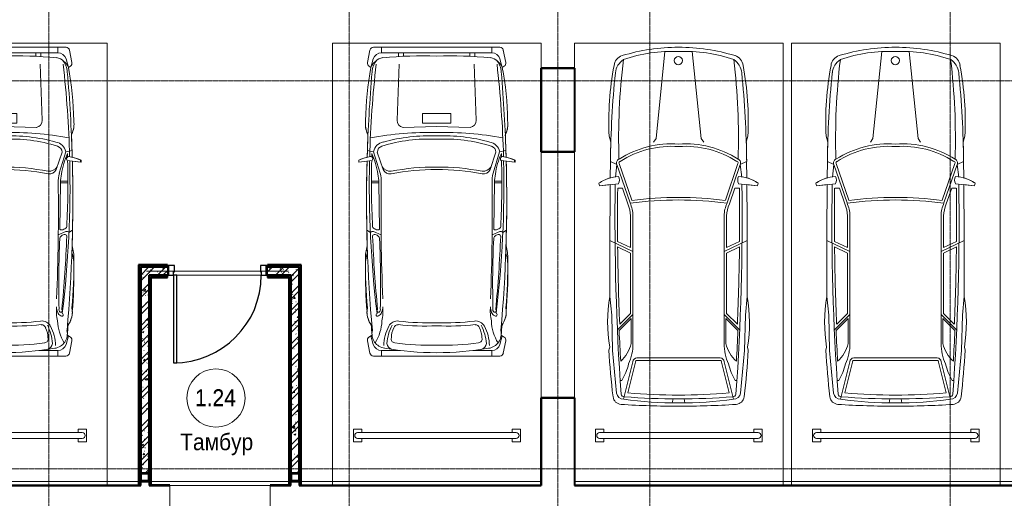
# Model space of a CAD drawing. Header units: millimetres. Extents: x 5617 to 112254, y 7718 to 133720.
# Tile 57 of 82: x 76451 to 88251, y 77247 to 82982. Entities that reach past the tile are written whole.
import ezdxf

# ---------------------------------------------------------------- set-up
doc = ezdxf.new("R2010")
doc.units = ezdxf.units.MM
doc.linetypes.add('ADSK_Линия сетки', pattern=[25, 20, -2.5, 0, -2.5])
doc.linetypes.add('Линия сетки', pattern=[25, 20, -2.5, 0, -2.5])
for name, color, linetype, lineweight in [('Двери', 7, 'Continuous', 18), ('Каркас несущий', 7, 'Continuous', 18), ('Каркас_Импост', 7, 'Continuous', 30), ('Марки помещений', 7, 'Continuous', 20), ('Монтажный зазор', 7, 'Continuous', 30), ('Несущие колонны', 7, 'Continuous', 18), ('Оси', 7, 'Continuous', 9), ('Панель', 7, 'Continuous', 30), ('Парковка', 7, 'Continuous', 18), ('Перекрытия', 7, 'Continuous', 18), ('Стены разрез', 7, 'Continuous', 40), ('Стены штриховка', 7, 'Continuous', 40), ('Элементы узлов', 7, 'Continuous', 18)]:
    doc.layers.add(name, color=color, linetype=linetype, lineweight=lineweight)
doc.styles.add('Arial_3', font='arial.ttf', dxfattribs={"width": 0.9, "height": 200})
pattern_1 = [(50, (0, 0), (218.62117, -19.1268), [22.86, -251.46]), (355, (0, 0), (-42.29187, 229.2684), [18.288, -201.168]), (100.451, (18.22, -1.6), (176.33107, 210.13963), [19.428, -213.708]), (46.184, (0, 60.96), (325.29495, -50.45164), [34.29, -377.19]), (96.636, (27.1, 56.76), (284.883, 296.91266), [29.142, -320.562]), (351.184, (0, 60.96), (284.8858, 296.9107), [27.432, -301.752]), (21, (30.48, 45.72), (181.93753, -122.71832), [22.86, -251.46]), (326, (30.48, 45.72), (74.16223, 221.0262), [18.288, -201.168]), (71.451, (45.64, 35.5), (256.10035, 98.30526), [19.428, -213.708]), (37.5, (0, 0), (3.70639, 101.465895), [3.353, -195.377, 3.353, -200.863, -201.93]), (37.5, (0, 0), (3.70639, 101.465895), [-402.946, 3.353, -198.577]), (7.5, (0, 0), (80.18358, 120.21653), [3.353, -113.081, 3.353, -190.805, -76.962]), (7.5, (0, 0), (80.18358, 120.21653), [-310.591, 3.353, -73.609]), (327.5, (-67.97, 0), (162.708646, -6.87497), [3.353, -72.847, 3.353, -234.391, -315.468]), (327.5, (-67.97, 0), (162.708646, -6.87497), [-313.944, 3.353, -312.115]), (317.5, (-98.45, 0), (177.75468, 30.51183), [3.353, -95.707, 3.353, -154.534, -224.028]), (317.5, (-98.45, 0), (177.75468, 30.51183), [-256.946, 3.353, -220.675])]
pattern_2 = [(45, (0, 0), (-101.02788, 101.02788), []), (45, (67.35, 0), (-101.02788, 101.02788), [])]
pattern_3 = [(0, (0, 0), (406.4, 101.6), [33.528, -271.272, 33.528, -271.272, -1625.6]), (0, (0, 0), (406.4, 101.6), [-609.6, 33.528, -576.072, 33.528, -271.272, -711.2]), (0, (0, 0), (406.4, 101.6), [-1524, 33.528, -169.672, 33.528, -474.472]), (120, (152.4, 50.8), (-291.18818, 301.152724), [33.528, -271.272, 33.528, -271.272, -1625.6]), (120, (152.4, 50.8), (-291.18818, 301.152724), [-609.6, 33.528, -576.072, 33.528, -271.272, -711.2]), (120, (152.4, 50.8), (-291.18818, 301.152724), [-1524, 33.528, -169.672, 33.528, -474.472]), (240, (203.2, 254), (-115.21182, -402.752724), [33.528, -271.272, 33.528, -271.272, -1625.6]), (240, (203.2, 254), (-115.21182, -402.752724), [-609.6, 33.528, -576.072, 33.528, -271.272, -711.2]), (240, (203.2, 254), (-115.21182, -402.752724), [-1524, 33.528, -169.672, 33.528, -474.472])]

# ---------------------------------------------------------------- blocks, each defined once
blk = doc.blocks.new('101_Дверь_Однопольная - _ПЧ_Мет_1000х2000_Служеб помещения_EI30_Л-4457792-МКСС_LB01_-7_650__Кабельные конструкции_Лотки_2')
at = {"layer": 'Каркас_Импост', "color": 253, "true_color": 0xaaaaaa}
for p, q in [((-525, 50), (-585, 50)), ((-585, 50), (-585, -65)), ((-525, 10), (-525, 50)), ((-515, 10), (-525, 10)), ((-515, -65), (-515, 10)), ((525, 10), (515, 10)), ((515, 10), (515, -65)), ((585, 50), (525, 50)), ((525, 50), (525, 10)), ((585, -65), (585, 50)), ((-585, -65), (-515, -65)), ((515, -65), (585, -65))]:
    blk.add_line(p, q, dxfattribs=at)
at = {"layer": 'Монтажный зазор', "color": 253, "true_color": 0xaaaaaa}
for p, q in [((-585, 50), (-600, 50)), ((-600, 50), (-600, -65)), ((-585, -65), (-585, 50)), ((600, 50), (585, 50)), ((585, 50), (585, -65)), ((600, -65), (600, 50)), ((-600, -65), (-585, -65)), ((585, -65), (600, -65))]:
    blk.add_line(p, q, dxfattribs=at)
at = {"layer": 'Панель', "color": 253, "true_color": 0xaaaaaa}
for p, q in [((525, 1100), (485, 1100)), ((485, 1100), (485, 50)), ((525, 50), (525, 1100)), ((485, 50), (525, 50))]:
    blk.add_line(p, q, dxfattribs=at)
blk.add_arc((525, 50), 1050, 90, 180, dxfattribs=at)
blk = doc.blocks.new('ПР - _ПЧ_1200_100_Оп250-250_Шаг300_Арм16_Арм10-3252862-МКСС_LB01_-7_650__Кабельные конструкции_Лотки_2')
at = {"layer": 'Каркас несущий', "color": 21, "true_color": 0xffaaaa}
for p, q in [((-850, 0), (850, 0)), ((-850, 0), (-600, 0)), ((-515, 0), (515, 0)), ((600, 0), (850, 0))]:
    blk.add_line(p, q, dxfattribs=at)
blk = doc.blocks.new('Труба прямоугольного сечения _ГОСТ 32931-2015_-Колонна - Труба квадратная 100x6-3863244-МКСС_LB01_-7_650__Кабельные конструкции_Лотки_2')
at = {"layer": 'Несущие колонны', "lineweight": 9}
h = blk.add_hatch(dxfattribs=at)
h.set_pattern_fill('FP_11', color=256, style=0, pattern_type=2)
h.set_pattern_definition([(45, (-98300, -77500), (-251.4472, 251.4472), []), (45, (-98300, -77119), (-251.4472, 251.4472), [])])
h.paths.add_polyline_path([(38, -50), (46, -46), (50, -38), (50, 38), (46, 46), (38, 50), (-38, 50), (-46, 46), (-50, 38), (-50, -38), (-46, -46), (-38, -50)])
h.paths.add_polyline_path([(38, -44), (-38, -44), (-42, -42), (-44, -38), (-44, 38), (-42, 42), (-38, 44), (38, 44), (42, 42), (44, 38), (44, -38), (42, -42)])
at = {"layer": 'Несущие колонны', "color": 253, "lineweight": 40, "true_color": 0xaaaaaa}
for p, q in [((-50, 38), (-50, -38)), ((-44, -38), (-44, 38)), ((38, 50), (-38, 50)), ((-38, 44), (38, 44)), ((44, 38), (44, -38)), ((50, -38), (50, 38)), ((38, -44), (-38, -44)), ((-38, -50), (38, -50))]:
    blk.add_line(p, q, dxfattribs=at)
for centre, radius, start, end in [((-38, 38), 12, 90, 180), ((-38, 38), 6, 90, 180), ((38, 38), 12, 0, 90), ((38, 38), 6, 0, 90), ((-38, -38), 12, 180, 270), ((-38, -38), 6, 180, 270), ((38, -38), 12, 270, 360), ((38, -38), 6, 270, 0)]:
    blk.add_arc(centre, radius, start, end, dxfattribs=at)
blk = doc.blocks.new('Труба прямоугольного сечения _ГОСТ 32931-2015_-Колонна - Труба квадратная 100x6-V14-МКСС_LB01_-7_650__Кабельные конструкции_Лотки_2')
at = {"layer": 'Несущие колонны', "lineweight": 9}
h = blk.add_hatch(dxfattribs=at)
h.set_pattern_fill('FP_12', color=256, style=0, pattern_type=2)
h.set_pattern_definition([(45, (-100100, -77500), (-251.4472, 251.4472), []), (45, (-100100, -77119), (-251.4472, 251.4472), [])])
h.paths.add_polyline_path([(38, -50), (46, -46), (50, -38), (50, 38), (46, 46), (38, 50), (-38, 50), (-46, 46), (-50, 38), (-50, -38), (-46, -46), (-38, -50)])
h.paths.add_polyline_path([(38, -44), (-38, -44), (-42, -42), (-44, -38), (-44, 38), (-42, 42), (-38, 44), (38, 44), (42, 42), (44, 38), (44, -38), (42, -42)])
at = {"layer": 'Несущие колонны', "color": 253, "lineweight": 40, "true_color": 0xaaaaaa}
for p, q in [((-50, 38), (-50, -38)), ((-44, -38), (-44, 38)), ((38, 50), (-38, 50)), ((-38, 44), (38, 44)), ((44, 38), (44, -38)), ((50, -38), (50, 38)), ((38, -44), (-38, -44)), ((-38, -50), (38, -50))]:
    blk.add_line(p, q, dxfattribs=at)
for centre, radius, start, end in [((-38, 38), 12, 90, 180), ((-38, 38), 6, 90, 180), ((38, 38), 12, 0, 90), ((38, 38), 6, 0, 90), ((-38, -38), 12, 180, 270), ((-38, -38), 6, 180, 270), ((38, -38), 12, 270, 360), ((38, -38), 6, 270, 0)]:
    blk.add_arc(centre, radius, start, end, dxfattribs=at)
blk = doc.blocks.new('199_Парковочные места 3 класса и МГН - Средний класс-5604842-МКСС_LB01_-7_650__Кабельные конструкции_Лотки_2')
at = {"layer": 'Парковка', "color": 253, "true_color": 0xaaaaaa}
for p, q in [((2500, 5300), (0, 5300)), ((0, 5300), (0, 0)), ((2500, 0), (2500, 5300)), ((250, 4775), (350, 4775)), ((250, 4625), (250, 4775)), ((300, 4735), (2200, 4735)), ((350, 4735), (350, 4775)), ((2150, 4735), (2150, 4775)), ((2150, 4775), (2250, 4775)), ((2250, 4625), (2250, 4775)), ((250, 4625), (350, 4625)), ((300, 4665), (2200, 4665)), ((350, 4625), (350, 4665)), ((2150, 4625), (2150, 4665)), ((2150, 4625), (2250, 4625)), ((0, 0), (2500, 0))]:
    blk.add_line(p, q, dxfattribs=at)
for centre, start, end in [((300, 4700), 90, 270), ((2200, 4700), 270, 90)]:
    blk.add_arc(centre, 35, start, end, dxfattribs=at)
at = {"layer": 'Элементы узлов', "color": 253, "true_color": 0xaaaaaa}
for p, q in [((708, 3817), (596, 4265)), ((1188, 4261), (1177, 4307)), ((1320, 4261), (1331, 4307)), ((1800, 3817), (1912, 4265)), ((512, 4192), (463, 3682)), ((738, 3820), (646, 4189)), ((1770, 3820), (1862, 4189)), ((1996, 4192), (2045, 3682)), ((574, 4042), (555, 4042)), ((1933, 4042), (1953, 4042)), ((1254, 3801), (754, 3801)), ((1254, 3801), (1754, 3801)), ((419, 3676), (428, 3642)), ((428, 3642), (419, 3676)), ((463, 3682), (453, 3260)), ((1254, 3771), (754, 3771)), ((1254, 3771), (1754, 3771)), ((2045, 3682), (2054, 3260)), ((2088, 3676), (2079, 3642)), ((2088, 3676), (2079, 3642)), ((688, 3297), (688, 3598)), ((708, 2069), (708, 3598)), ((1800, 2069), (1800, 3598)), ((1820, 3297), (1820, 3598)), ((708, 3249), (522, 3435)), ((688, 3297), (542, 3443)), ((1800, 3249), (1986, 3435)), ((1820, 3297), (1966, 3443)), ((678, 3237), (549, 3366)), ((1830, 3237), (1959, 3366)), ((453, 3260), (432, 3033)), ((678, 2516), (678, 3237)), ((1830, 2516), (1830, 3237)), ((2054, 3260), (2076, 3033)), ((708, 2497), (432, 2363)), ((678, 2516), (524, 2441)), ((1800, 2497), (2076, 2363)), ((1830, 2516), (1984, 2441)), ((678, 2449), (523, 2374)), ((678, 2069), (678, 2449)), ((1830, 2069), (1830, 2449)), ((1830, 2449), (1984, 2374)), ((515, 1453), (673, 1914)), ((580, 1736), (645, 1925)), ((1992, 1453), (1835, 1914)), ((1927, 1736), (1863, 1925)), ((543, 1440), (693, 1881)), ((1965, 1440), (1814, 1881)), ((298, 1678), (308, 1707)), ((298, 1678), (308, 1707)), ((308, 1707), (536, 1683)), ((308, 1707), (435, 1693)), ((580, 1736), (525, 1736)), ((1927, 1736), (1983, 1736)), ((2200, 1707), (1972, 1683)), ((2072, 1693), (2200, 1707)), ((2210, 1678), (2200, 1707)), ((2200, 1707), (2210, 1678)), ((436, 1612), (438, 1418)), ((438, 1418), (436, 1612)), ((515, 1453), (497, 1605)), ((1992, 1453), (2011, 1605)), ((2072, 1612), (2070, 1418)), ((2072, 1612), (2070, 1418)), ((515, 1453), (438, 1418)), ((1992, 1453), (2070, 1418)), ((422, 1114), (442, 1185)), ((422, 1114), (442, 1185)), ((953, 1186), (984, 1142)), ((1555, 1186), (1524, 1142)), ((2085, 1114), (2065, 1185)), ((2065, 1185), (2085, 1114)), ((984, 1142), (1090, 99)), ((1524, 1142), (1418, 99))]:
    blk.add_line(p, q, dxfattribs=at)
blk.add_circle((1256, 208), 49.6, dxfattribs=at)
for centre, radius, start, end in [((571, 4224), 103, 93.6407, 173.1165), ((571, 4224), 103, 93.6407, 173.1165), ((593, 4184), 81.1, 87.5771, 174.3071), ((1250, -6442), 10791, 89.9787, 93.6407), ((1250, -6442), 10791, 89.9787, 93.6407), ((1185, 180), 4128, 89.0501, 98.2092), ((1254, -3792), 8054, 85.3719, 94.6281), ((1258, -6442), 10791, 86.3593, 90.0213), ((1258, -6442), 10791, 86.3593, 90.0213), ((1322, 180), 4128, 81.7908, 90.9499), ((1915, 4184), 81.1, 5.6929, 92.4229), ((1937, 4224), 103, 6.8835, 86.3593), ((1937, 4224), 103, 6.8835, 86.3593), ((9206, 3182), 8801, 173.1165, 176.7833), ((9206, 3182), 8801, 173.1165, 176.7833), ((30000, 2118), 29508, 175.9457, 180.8366), ((600, 4202), 33.8, 82.905, 175.9457), ((1254, -2689), 6905, 84.9489, 95.0511), ((1908, 4202), 33.8, 4.0543, 97.095), ((-27492, 2118), 29508, 359.1634, 4.0543), ((-6698, 3182), 8801, 3.2167, 6.8835), ((-6698, 3182), 8801, 3.2167, 6.8835), ((-103, 3648), 783, 14.4186, 30.1446), ((2611, 3648), 783, 149.8554, 165.5814), ((30000, 2118), 29488, 176.7104, 177.4243), ((270, 3492), 431, 14.2603, 47.5583), ((104, 3598), 603, 359.9999, 24.0001), ((754, 3817), 46.1, 180, 270), ((754, 3817), 16.1, 170.2127, 270), ((1754, 3817), 16.1, 270, 9.7873), ((1754, 3817), 46.1, 270, 360), ((2403, 3598), 603, 155.9999, 180.0001), ((2238, 3492), 431, 132.4417, 165.7397), ((-27492, 2118), 29488, 2.5757, 3.2896), ((2198, 3346), 1794, 170.5335, 190.0508), ((2198, 3346), 1794, 170.5335, 190.0508), ((310, 3346), 1794, 349.9492, 9.4665), ((310, 3346), 1794, 349.9492, 9.4665), ((30000, 2118), 29478, 177.5739, 179.3716), ((-27492, 2118), 29478, 0.6284, 2.4261), ((122295, 2694), 121864, 179.84038, 180.47042), ((122295, 2694), 121864, 179.84038, 180.47042), ((-119787, 2694), 121864, 359.52958, 0.15962), ((-119787, 2694), 121864, 359.52958, 0.15962), ((30000, 2118), 29478, 179.5021, 180.7418), ((-27492, 2118), 29478, 359.2582, 0.4979), ((308, 2078), 370, 335.614, 358.6829), ((308, 2078), 400, 335.8269, 358.7333), ((2200, 2078), 400, 181.2667, 204.1731), ((2200, 2078), 370, 181.3171, 204.386), ((1254, 6445), 4567, 262.6911, 277.3091), ((1254, 6445), 4597, 262.9967, 277.0036), ((546, 2020), 422, 234.0334, 268.6551), ((546, 2020), 422, 234.0334, 254.9198), ((444, 1640), 101, 335.1844, 24.8156), ((2064, 1640), 101, 155.1844, 204.8156), ((1962, 2020), 422, 271.3449, 305.9666), ((1962, 2020), 422, 285.0802, 305.9666), ((12318, 1543), 11881, 180.5997, 185.7413), ((12318, 1543), 11881, 180.5997, 181.7231), ((555, 1432), 44.9, 152.0765, 249.8627), ((555, 1432), 14.9, 145.3433, 249.8627), ((1335, 2380), 1145, 265.9136, 302.7696), ((1953, 1432), 14.9, 280.8242, 34.6567), ((1953, 1432), 44.9, 290.1373, 27.9235), ((-9810, 1543), 11881, 354.2587, 359.4003), ((-9810, 1543), 11881, 358.2769, 359.4003), ((8358, 1141), 7822, 178.1805, 186.9391), ((1172, 2380), 1175, 237.4377, 273.9819), ((1172, 2380), 1145, 237.4377, 274.0864), ((1335, 2380), 1175, 266.0181, 302.5623), ((-5850, 1141), 7822, 353.0609, 1.8195), ((3991, 937), 3573, 177.157, 190.805), ((3991, 937), 3573, 177.157, 190.805), ((-1483, 937), 3573, 349.195, 2.843), ((-1483, 937), 3573, 349.195, 2.843), ((710, 376), 215, 185.7413, 236.8444), ((1797, 376), 215, 303.1556, 354.2587), ((617, 279), 137, 184.9335, 253.1284), ((617, 279), 137, 184.9335, 253.1284), ((1890, 279), 137, 286.8716, 355.0665), ((1890, 279), 137, 286.8716, 355.0665), ((1254, 2377), 2329, 253.1284, 269.9999), ((1254, 2377), 2329, 253.1284, 269.9999), ((1178, 1869), 1772, 250.7131, 272.4464), ((1329, 1869), 1772, 267.5536, 289.2869), ((1254, 2377), 2329, 270.0001, 286.8716), ((1254, 2377), 2329, 270.0001, 286.8716)]:
    blk.add_arc(centre, radius, start, end, dxfattribs=at)
blk = doc.blocks.new('199_Парковочные места 3 класса и МГН - Малый класс-V18-МКСС_LB01_-7_650__Кабельные конструкции_Лотки_2')
at = {"layer": 'Парковка', "color": 253, "true_color": 0xaaaaaa}
for p, q in [((2500, 5300), (0, 5300)), ((0, 5300), (0, 0)), ((2500, 0), (2500, 5300)), ((250, 4775), (350, 4775)), ((250, 4625), (250, 4775)), ((300, 4735), (2200, 4735)), ((350, 4735), (350, 4775)), ((2150, 4735), (2150, 4775)), ((2150, 4775), (2250, 4775)), ((2250, 4625), (2250, 4775)), ((250, 4625), (350, 4625)), ((300, 4665), (2200, 4665)), ((350, 4625), (350, 4665)), ((2150, 4625), (2150, 4665)), ((2150, 4625), (2250, 4625)), ((0, 0), (2500, 0))]:
    blk.add_line(p, q, dxfattribs=at)
for centre, start, end in [((300, 4700), 90, 270), ((2200, 4700), 270, 90)]:
    blk.add_arc(centre, 35, start, end, dxfattribs=at)
at = {"layer": 'Элементы узлов', "color": 253, "true_color": 0xaaaaaa}
for p, q in [((425, 3567), (454, 3713)), ((425, 3567), (454, 3713)), ((1253, 3748), (496, 3748)), ((496, 3748), (2010, 3748)), ((592, 3681), (592, 3748)), ((817, 3681), (592, 3681)), ((2010, 3748), (1253, 3748)), ((1690, 3681), (1915, 3681)), ((1915, 3681), (1915, 3748)), ((2082, 3567), (2053, 3713)), ((2053, 3713), (2082, 3567)), ((495, 3608), (466, 3507)), ((2012, 3608), (2041, 3507)), ((466, 3507), (443, 3523)), ((479, 3497), (443, 3523)), ((2064, 3523), (2027, 3497)), ((2041, 3507), (2064, 3523)), ((417, 2240), (460, 2267)), ((497, 2255), (588, 2294)), ((2010, 2255), (1919, 2294)), ((2090, 2240), (2047, 2267)), ((568, 2226), (560, 1672)), ((1939, 2226), (1946, 1672)), ((560, 1672), (472, 1672)), ((1946, 1672), (2035, 1672)), ((560, 1651), (472, 1651)), ((498, 1300), (575, 1558)), ((2009, 1300), (1931, 1558)), ((1946, 1651), (2035, 1651)), ((313, 1423), (419, 1411)), ((313, 1401), (313, 1423)), ((320, 1423), (480, 1405)), ((320, 1402), (320, 1423)), ((612, 1513), (543, 1304)), ((1894, 1513), (1964, 1304)), ((2187, 1423), (2026, 1405)), ((2088, 1412), (2187, 1423)), ((2187, 1401), (2187, 1423)), ((2187, 1423), (2187, 1401)), ((423, 1287), (498, 1300)), ((477, 1322), (476, 1362)), ((2084, 1287), (2009, 1300)), ((2029, 1322), (2030, 1361)), ((1253, 998), (850, 1010)), ((1085, 956), (1085, 843)), ((1253, 956), (1085, 956)), ((1656, 1010), (1253, 998)), ((1421, 956), (1253, 956)), ((1421, 843), (1421, 956)), ((803, 249), (780, 923)), ((1085, 843), (1253, 843)), ((1253, 843), (1421, 843)), ((1704, 249), (1726, 923)), ((466, 289), (443, 274)), ((443, 274), (466, 289)), ((495, 188), (466, 289)), ((2012, 188), (2041, 289)), ((2041, 289), (2064, 274)), ((2041, 289), (2064, 274)), ((425, 229), (454, 83)), ((454, 83), (425, 229)), ((797, 115), (797, 159)), ((857, 156), (857, 115)), ((1650, 156), (1650, 115)), ((1710, 115), (1710, 159)), ((2082, 229), (2053, 83)), ((2082, 229), (2053, 83)), ((2010, 48), (495, 48)), ((1253, 48), (496, 48)), ((592, 115), (1253, 115)), ((592, 48), (592, 115)), ((1253, 115), (1915, 115)), ((2010, 48), (1253, 48)), ((1915, 115), (1915, 48))]:
    blk.add_line(p, q, dxfattribs=at)
for centre, radius, start, end in [((496, 3705), 43.3, 89.9993, 168.693), ((496, 3705), 43.3, 89.9993, 168.6944), ((592, 3581), 101, 89.9993, 164.1246), ((1272, -184), 3892, 90.2769, 99.4935), ((748, 3580), 93.4, 108.9228, 169.9561), ((1234, -184), 3892, 80.505, 89.7217), ((1759, 3580), 93.4, 10.0425, 71.0758), ((1915, 3581), 101, 15.874, 89.9993), ((2010, 3705), 43.3, 11.3056, 89.9993), ((2010, 3705), 43.3, 11.3056, 89.9993), ((467, 3558), 43.3, 168.693, 235.6099), ((467, 3558), 43.3, 168.6944, 235.6114), ((655, 3481), 176, 98.0112, 192.5726), ((66, 3309), 531, 1.9614, 31.9592), ((1135, 3631), 514, 180.8258, 207.882), ((1293, 3659), 640, 185.6128, 206.1183), ((752, 3545), 43.7, 91.5641, 200.5926), ((1157, 692), 2926, 88.1222, 97.9941), ((1349, 692), 2926, 82.0044, 91.8764), ((1755, 3545), 43.7, 339.406, 88.4345), ((1213, 3659), 640, 333.8803, 354.3858), ((1372, 3631), 514, 332.1165, 359.1728), ((1852, 3480), 176, 347.4285, 81.9874), ((2440, 3309), 531, 148.0394, 178.0372), ((2040, 3558), 43.3, 304.3886, 11.3056), ((2040, 3558), 43.3, 304.3886, 11.3056), ((18082, 1872), 17669, 174.9032, 181.4942), ((18082, 1967), 17669, 175.031, 175.4372), ((999, 3534), 288, 180.9043, 205.4518), ((1508, 3534), 288, 334.5468, 359.0942), ((-15576, 1873), 17669, 358.5044, 5.0954), ((-15576, 1967), 17669, 4.5628, 4.969), ((681, 3219), 262, 140.9977, 190.4994), ((681, 3219), 262, 144.1454, 180.5211), ((44, 3207), 566, 354.8977, 12.2311), ((782, 3441), 113, 206.2084, 279.2206), ((794, 3431), 59, 200.0658, 267.3041), ((1112, 414), 2975, 87.2773, 96.1859), ((1211, -394), 3746, 89.3493, 96.2981), ((1395, 414), 2975, 83.8127, 92.7212), ((1296, -394), 3746, 83.7004, 90.6492), ((1725, 3441), 113, 260.778, 333.7901), ((1712, 3431), 59, 272.6945, 339.9328), ((2463, 3207), 566, 167.7674, 185.1009), ((1826, 3219), 262, 349.501, 39), ((1826, 3219), 262, 359.4789, 35.8546), ((5888, 2751), 5488, 175.1273, 180.6996), ((13211, 1700), 12764, 173.0877, 181.3117), ((16105, 1689), 15632, 174.4937, 177.7131), ((545, 3253), 17.4, 46.6631, 252.0086), ((556, 3205), 19.1, 63.0375, 237.1204), ((538, 3212), 57.2, 12.7781, 70.4683), ((545, 3193), 35.5, 340.6886, 56.0006), ((447, 3159), 161, 359.1503, 23.9385), ((2060, 3159), 161, 156.06, 180.8483), ((1969, 3212), 57.2, 109.5303, 167.2205), ((1962, 3193), 35.5, 123.998, 199.3207), ((1950, 3205), 19.1, 302.8861, 116.961), ((1961, 3253), 17.4, 287.9979, 133.3355), ((-13599, 1690), 15632, 2.2854, 5.5049), ((-10704, 1701), 12764, 358.6868, 6.9108), ((-3381, 2751), 5488, 359.3004, 4.8727), ((5888, 2657), 5488, 174.6155, 180.6982), ((-11190, 2888), 11772, 357.3492, 1.4248), ((13697, 2888), 11772, 178.5738, 182.6494), ((-3381, 2657), 5488, 359.3004, 5.3832), ((26486, 2014), 25900, 177.6793, 180.7522), ((-23980, 2015), 25900, 359.2464, 2.3192), ((945, 2672), 545, 178.7915, 197.2882), ((1562, 2672), 545, 342.7118, 1.2085), ((945, 2578), 545, 178.7901, 196.2485), ((18082, 1873), 17669, 177.9328, 181.498), ((-15576, 1873), 17669, 358.5044, 2.0672), ((1562, 2578), 545, 343.75, 1.2085), ((487, 2289), 35.2, 218.4548, 285.6284), ((506, 2311), 19.4, 173.2838, 262.6933), ((502, 2371), 79.2, 271.0988, 307.2696), ((532, 2341), 37.8, 297.5337, 4.3722), ((1975, 2341), 37.8, 175.6263, 242.4648), ((2005, 2371), 79.2, 232.729, 268.8997), ((2001, 2311), 19.4, 277.3052, 6.7148), ((2019, 2289), 35.2, 254.3702, 321.5438), ((10682, 1664), 10210, 177.0249, 181.4491), ((507, 2197), 21.6, 119.2369, 188.4004), ((552, 2148), 87.6, 92.4724, 129.7729), ((553, 2221), 15.6, 17.8258, 107.3418), ((1954, 2221), 15.6, 72.6567, 162.1728), ((1954, 2148), 87.6, 50.2257, 87.5262), ((2000, 2197), 21.6, 351.5982, 60.7617), ((-8175, 1664), 10210, 358.5495, 2.9737), ((184, 1661), 376, 345.3914, 1.5936), ((255, 1654), 334, 343.3053, 3.5339), ((2251, 1653), 334, 176.4647, 196.6933), ((2322, 1661), 376, 178.405, 194.6071), ((-289, 1677), 845, 335.165, 352.4815), ((700, 1418), 117, 85.8853, 147.1949), ((695, 1476), 90.4, 81.5734, 156.344), ((1223, 4125), 2611, 258.623, 270.6585), ((1223, 4094), 2611, 258.623, 270.6585), ((1283, 4125), 2611, 269.3401, 281.3755), ((1283, 4094), 2611, 269.3401, 281.3755), ((1812, 1476), 90.4, 23.6546, 98.4251), ((1807, 1418), 117, 32.8037, 94.1133), ((2796, 1677), 845, 187.517, 204.8335), ((511, 1793), 438, 243.1959, 258.0915), ((517, 1793), 438, 243.1944, 260.6408), ((18082, 1872), 17669, 181.6447, 184.9615), ((18082, 1873), 17669, 181.6509, 182.5209), ((460, 1385), 28.5, 240.6174, 44.589), ((13211, 1700), 12764, 181.5381, 186.5246), ((640, 1327), 145, 190.6076, 260.6991), ((613, 1304), 70.6, 179.4661, 257.4205), ((1867, 1326), 145, 279.2995, 349.3909), ((1893, 1303), 70.6, 282.5781, 0.5325), ((-10704, 1701), 12764, 353.474, 358.4604), ((2046, 1385), 28.5, 135.4096, 299.3811), ((-15576, 1873), 17669, 355.0371, 358.3539), ((1989, 1793), 438, 279.3577, 296.8041), ((-15576, 1873), 17669, 357.4791, 358.3539), ((1989, 1793), 438, 282.8106, 296.8041), ((1152, 2963), 1815, 252.2239, 273.1953), ((1174, 3235), 2126, 254.8016, 272.1365), ((1355, 2963), 1815, 266.8033, 287.7746), ((1333, 3235), 2126, 267.862, 285.197), ((676, 969), 277, 152.8561, 188.6185), ((676, 969), 277, 154.276, 188.617), ((1192, 5149), 4081, 259.6665, 270.8648), ((1315, 5149), 4081, 269.1337, 280.332), ((1830, 969), 277, 351.3815, 27.1439), ((1830, 969), 277, 351.3815, 25.7226), ((866, 926), 85.3, 100.332, 181.8763), ((1641, 926), 85.3, 358.1223, 79.6665), ((3902, 951), 3499, 180.3812, 190.9026), ((3902, 951), 3499, 180.3826, 190.904), ((-1395, 951), 3499, 349.096, 359.6174), ((-1395, 951), 3499, 349.096, 359.6174), ((467, 238), 43.3, 124.3886, 191.3056), ((467, 238), 43.3, 124.3901, 191.307), ((658, 378), 212, 204.8668, 256.2506), ((699, 353), 220, 182.3537, 222.6588), ((1849, 378), 212, 283.748, 335.1317), ((1808, 353), 220, 317.3398, 357.6449), ((2039, 238), 43.3, 348.693, 55.6099), ((2039, 238), 43.3, 348.693, 55.6099), ((592, 215), 101, 195.874, 269.9993), ((1096, 5492), 5341, 264.7559, 271.6912), ((1411, 5492), 5341, 268.3074, 275.2426), ((1915, 215), 101, 269.9993, 344.1246), ((496, 91), 43.3, 191.3056, 269.9993), ((497, 91), 43.3, 191.307, 268.3034), ((2010, 91), 43.3, 269.9993, 348.693), ((2010, 91), 43.3, 269.9993, 348.693)]:
    blk.add_arc(centre, radius, start, end, dxfattribs=at)
blk = doc.blocks.new('135_SLK_GD_AR_rvt-1-МКСС_LB01_-7_650__Кабельные конструкции_Лотки_2')
at = {"layer": 'Стены разрез', "lineweight": 9, "true_color": 0xaaaaaa}
h = blk.add_hatch(dxfattribs=at)
h.set_pattern_fill('FP_4', color=253, style=0, pattern_type=2)
h.set_pattern_definition(pattern_3)
h.paths.add_polyline_path([(98250, 77400), (98250, 80040), (98230, 80040), (98230, 77400)])
h = blk.add_hatch(dxfattribs=at)
h.set_pattern_fill('FP_4', color=253, style=0, pattern_type=2)
h.set_pattern_definition(pattern_3)
h.paths.add_polyline_path([(100170, 80020), (100170, 80040), (99770, 80040), (99770, 80020), (100150, 80020)])
h.paths.add_polyline_path([(98350, 80020), (98570, 80020), (98570, 80040), (98250, 80040), (98250, 80020)])
h = blk.add_hatch(dxfattribs=at)
h.set_pattern_fill('FP_1', color=253, style=0, pattern_type=2)
h.set_pattern_definition(pattern_1)
h.paths.add_polyline_path([(98338, 77550), (98350, 77550), (98350, 80020), (98250, 80020), (98250, 77550), (98324, 77550)])
h = blk.add_hatch(dxfattribs=at)
h.set_pattern_fill('FP_2', color=253, style=0, pattern_type=2)
h.set_pattern_definition(pattern_2)
h.paths.add_polyline_path([(98338, 77550), (98350, 77550), (98350, 80020), (98250, 80020), (98250, 77550), (98324, 77550)])
h = blk.add_hatch(dxfattribs=at)
h.set_pattern_fill('FP_1', color=253, style=0, pattern_type=2)
h.set_pattern_definition(pattern_1)
h.paths.add_polyline_path([(100050, 79920), (100150, 79920), (100150, 80020), (99770, 80020), (99770, 79920)])
h.paths.add_polyline_path([(98350, 79920), (98570, 79920), (98570, 80020), (98350, 80020)])
h = blk.add_hatch(dxfattribs=at)
h.set_pattern_fill('FP_2', color=253, style=0, pattern_type=2)
h.set_pattern_definition(pattern_2)
h.paths.add_polyline_path([(100050, 79920), (100150, 79920), (100150, 80020), (99770, 80020), (99770, 79920)])
h.paths.add_polyline_path([(98350, 79920), (98570, 79920), (98570, 80020), (98350, 80020)])
h = blk.add_hatch(dxfattribs=at)
h.set_pattern_fill('FP_4', color=253, style=0, pattern_type=2)
h.set_pattern_definition(pattern_3)
h.paths.add_polyline_path([(100170, 77400), (100170, 80020), (100150, 80020), (100150, 77400)])
h = blk.add_hatch(dxfattribs=at)
h.set_pattern_fill('FP_4', color=253, style=0, pattern_type=2)
h.set_pattern_definition(pattern_3)
h.paths.add_polyline_path([(98370, 79900), (98570, 79900), (98570, 79920), (98350, 79920), (98350, 79900)])
h.paths.add_polyline_path([(99770, 79900), (100050, 79900), (100050, 79920), (99770, 79920)])
h = blk.add_hatch(dxfattribs=at)
h.set_pattern_fill('FP_4', color=253, style=0, pattern_type=2)
h.set_pattern_definition(pattern_3)
h.paths.add_polyline_path([(98355, 77402), (98370, 77402), (98370, 79900), (98350, 79900), (98350, 77402)])
h = blk.add_hatch(dxfattribs=at)
h.set_pattern_fill('FP_4', color=253, style=0, pattern_type=2)
h.set_pattern_definition(pattern_3)
h.paths.add_polyline_path([(100050, 77402), (100050, 79900), (100030, 79900), (100030, 77402)])
h = blk.add_hatch(dxfattribs=at)
h.set_pattern_fill('FP_1', color=253, style=0, pattern_type=2)
h.set_pattern_definition(pattern_1)
h.paths.add_polyline_path([(100124, 77550), (100150, 77550), (100150, 79920), (100050, 79920), (100050, 77550), (100076, 77550)])
h = blk.add_hatch(dxfattribs=at)
h.set_pattern_fill('FP_2', color=253, style=0, pattern_type=2)
h.set_pattern_definition(pattern_2)
h.paths.add_polyline_path([(100124, 77550), (100150, 77550), (100150, 79920), (100050, 79920), (100050, 77550), (100076, 77550)])
at = {"layer": 'Перекрытия', "color": 253, "true_color": 0xaaaaaa}
for p, q in [((103050, 81400), (103050, 82400)), ((103050, 82400), (103450, 82400)), ((103450, 82400), (103450, 81400)), ((103450, 81400), (103050, 81400)), ((98685, 79920), (99695, 79920)), ((99695, 79920), (98685, 79920)), ((103050, 77450), (103050, 78450)), ((103050, 78450), (103450, 78450)), ((103450, 78450), (103450, 77450)), ((95350, 77450), (98225, 77450)), ((98375, 77450), (100025, 77450)), ((100175, 77450), (103050, 77450)), ((103450, 77450), (111150, 77450)), ((99800, 77400), (98600, 77400)), ((98600, 77400), (98600, 77100)), ((99800, 77100), (99800, 77400))]:
    blk.add_line(p, q, dxfattribs=at)
at = {"layer": 'Стены разрез', "color": 253, "true_color": 0xaaaaaa}
for p, q in [((103050, 82402), (103048, 82402)), ((103048, 82402), (103048, 81398)), ((103452, 82402), (103050, 82402)), ((103050, 81400), (103050, 82400)), ((103050, 82400), (103450, 82400)), ((103450, 82400), (103450, 81400)), ((103452, 82400), (103452, 82402)), ((103452, 81398), (103452, 82400)), ((103048, 81398), (103050, 81398)), ((103450, 81400), (103050, 81400)), ((103050, 81398), (103450, 81398)), ((103450, 81398), (103452, 81398)), ((98230, 80045), (98225, 80045)), ((98225, 80045), (98225, 77400)), ((98250, 80045), (98230, 80045)), ((98570, 80045), (98250, 80045)), ((98350, 80020), (98250, 80020)), ((98250, 80020), (98250, 77550)), ((98250, 77538), (98250, 80020)), ((98250, 80020), (98350, 80020)), ((98570, 80035), (98570, 80045)), ((100175, 80045), (99770, 80045)), ((99770, 80045), (99770, 80035)), ((100150, 79920), (100150, 80020)), ((100150, 80020), (100150, 77538)), ((100175, 80040), (100175, 80045)), ((100175, 80020), (100175, 80040)), ((100175, 77400), (100175, 80020)), ((98350, 77550), (98350, 79920)), ((98350, 79920), (98350, 79900)), ((98350, 79900), (98350, 79895)), ((98350, 79895), (98350, 77538)), ((98375, 79895), (98570, 79895)), ((98375, 77405), (98375, 79895)), ((98570, 79895), (98570, 79920)), ((99770, 79920), (99770, 79895)), ((99770, 79895), (100025, 79895)), ((100025, 79895), (100025, 77405)), ((100050, 79920), (100050, 77550)), ((100050, 79900), (100050, 79920)), ((100050, 79895), (100050, 79900)), ((100050, 77538), (100050, 79895)), ((100150, 77550), (100150, 79920)), ((103050, 78452), (103048, 78452)), ((103048, 78452), (103048, 77402)), ((103452, 78452), (103050, 78452)), ((103050, 77402), (103050, 78450)), ((103050, 78450), (103450, 78450)), ((103450, 78450), (103450, 77400)), ((103452, 78450), (103452, 78452)), ((103452, 77402), (103452, 78450)), ((98250, 77550), (98262, 77550)), ((98338, 77550), (98350, 77550)), ((100050, 77550), (100062, 77550)), ((100138, 77550), (100150, 77550)), ((98250, 77400), (98250, 77462)), ((98350, 77462), (98350, 77402)), ((100050, 77402), (100050, 77462)), ((100150, 77462), (100150, 77400)), ((98225, 77402), (95352, 77402)), ((95352, 77400), (98225, 77400)), ((98225, 77400), (98225, 77402)), ((98225, 77400), (98250, 77400)), ((98350, 77402), (98375, 77402)), ((98600, 77405), (98375, 77405)), ((98375, 77402), (98375, 77400)), ((98375, 77400), (98600, 77400)), ((98600, 77400), (98600, 77405)), ((100025, 77405), (99800, 77405)), ((99800, 77405), (99800, 77400)), ((99800, 77400), (100025, 77400)), ((100025, 77402), (100050, 77402)), ((100025, 77400), (100025, 77402)), ((100150, 77400), (100175, 77400)), ((103048, 77402), (100175, 77402)), ((100175, 77402), (100175, 77400)), ((100175, 77400), (103050, 77400)), ((103050, 77400), (103050, 77402)), ((103450, 77400), (103452, 77400)), ((111148, 77402), (103452, 77402)), ((103452, 77400), (111150, 77400))]:
    blk.add_line(p, q, dxfattribs=at)
at = {"layer": 'Стены штриховка', "color": 253, "true_color": 0xaaaaaa}
for p, q in [((98230, 80040), (98230, 77400)), ((98230, 80040), (98250, 80040)), ((98570, 80040), (98250, 80040)), ((98570, 80020), (98350, 80020)), ((98350, 80020), (98570, 80020)), ((100170, 80040), (99770, 80040)), ((100150, 80020), (99770, 80020)), ((99770, 80020), (100150, 80020)), ((100170, 80040), (100170, 80020)), ((100170, 77400), (100170, 80020)), ((98350, 79920), (98570, 79920)), ((98570, 79920), (98350, 79920)), ((98370, 79900), (98570, 79900)), ((98370, 79895), (98370, 79900)), ((98370, 77402), (98370, 79895)), ((99770, 79920), (100050, 79920)), ((100050, 79920), (99770, 79920)), ((99770, 79900), (100030, 79900)), ((100030, 79900), (100030, 79895)), ((100030, 79895), (100030, 77402))]:
    blk.add_line(p, q, dxfattribs=at)
at = {"layer": 'Двери', "color": 253, "lineweight": 18, "true_color": 0xaaaaaa, "rotation": 180}
blk.add_blockref('101_Дверь_Однопольная - _ПЧ_Мет_1000х2000_Служеб помещения_EI30_Л-4457792-МКСС_LB01_-7_650__Кабельные конструкции_Лотки_2', (99170, 79970), dxfattribs=at)
at = {"layer": 'Каркас несущий', "color": 253, "lineweight": 18, "true_color": 0xaaaaaa, "rotation": 180}
blk.add_blockref('ПР - _ПЧ_1200_100_Оп250-250_Шаг300_Арм16_Арм10-3252862-МКСС_LB01_-7_650__Кабельные конструкции_Лотки_2', (99170, 79970), dxfattribs=at)
at = {"layer": 'Несущие колонны', "color": 253, "lineweight": 18, "true_color": 0xaaaaaa}
for name, p in [('Труба прямоугольного сечения _ГОСТ 32931-2015_-Колонна - Труба квадратная 100x6-3863244-МКСС_LB01_-7_650__Кабельные конструкции_Лотки_2', (98300, 77500)), ('Труба прямоугольного сечения _ГОСТ 32931-2015_-Колонна - Труба квадратная 100x6-V14-МКСС_LB01_-7_650__Кабельные конструкции_Лотки_2', (100100, 77500))]:
    blk.add_blockref(name, p, dxfattribs=at)
at = {"layer": 'Парковка', "color": 253, "lineweight": 18, "true_color": 0xaaaaaa, "rotation": 180}
for name, p in [('199_Парковочные места 3 класса и МГН - Малый класс-V18-МКСС_LB01_-7_650__Кабельные конструкции_Лотки_2', (97850, 82700)), ('199_Парковочные места 3 класса и МГН - Малый класс-V18-МКСС_LB01_-7_650__Кабельные конструкции_Лотки_2', (103050, 82700)), ('199_Парковочные места 3 класса и МГН - Средний класс-5604842-МКСС_LB01_-7_650__Кабельные конструкции_Лотки_2', (105950, 82700)), ('199_Парковочные места 3 класса и МГН - Средний класс-5604842-МКСС_LB01_-7_650__Кабельные конструкции_Лотки_2', (108550, 82700))]:
    blk.add_blockref(name, p, dxfattribs=at)
blk = doc.blocks.new('050_Марка_Помещение - Номер Имя-620204-МКСС_LB01_-7_650__Кабельные конструкции_Лотки_2')
at = {"layer": 'Марки помещений'}
blk.add_circle((0, 0), 3.5, dxfattribs=at)

msp = doc.modelspace()

# ---------------------------------------------------------------- linework, layer by layer
at = {"layer": 'Оси', "linetype": 'Линия сетки'}
for p, q in [((76801.5, 51761.8), (76801.5, 133719.9)), ((80401.5, 51761.8), (80401.5, 133719.9)), ((82901.5, 51761.8), (82901.5, 133719.9)), ((84001.5, 51761.8), (84001.5, 133719.9)), ((87601.5, 51761.8), (87601.5, 133719.9))]:
    msp.add_line(p, q, dxfattribs=at)
at = {"layer": 'Оси', "linetype": 'ADSK_Линия сетки'}
for p, q in [((111113.7, 82250), (29634, 82250)), ((111113.7, 77600), (29634, 77600))]:
    msp.add_line(p, q, dxfattribs=at)

# ---------------------------------------------------------------- block references
at = {"lineweight": 5}
msp.add_blockref('135_SLK_GD_AR_rvt-1-МКСС_LB01_-7_650__Кабельные конструкции_Лотки_2', (-20348.5, 0), dxfattribs=at)
at = {"layer": 'Марки помещений', "xscale": 99.99999999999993, "yscale": 99.99999999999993, "zscale": 99.99999999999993}
msp.add_blockref('050_Марка_Помещение - Номер Имя-620204-МКСС_LB01_-7_650__Кабельные конструкции_Лотки_2', (78804, 78449.1), dxfattribs=at)

# ---------------------------------------------------------------- texts
at = {"layer": 'Марки помещений', "lineweight": 9, "char_height": 200, "attachment_point": 1, "style": 'Arial_3'}
for s, insert, width in [('1.24', (78552.3, 78550.8), 606.076), ('1.24', (78552.5, 78554.3), 606.076), ('Тамбур', (78374.4, 78023.6), 1082.278)]:
    msp.add_mtext(s, dxfattribs=dict(at, insert=insert, width=width))

doc.saveas('drawing.dxf')
